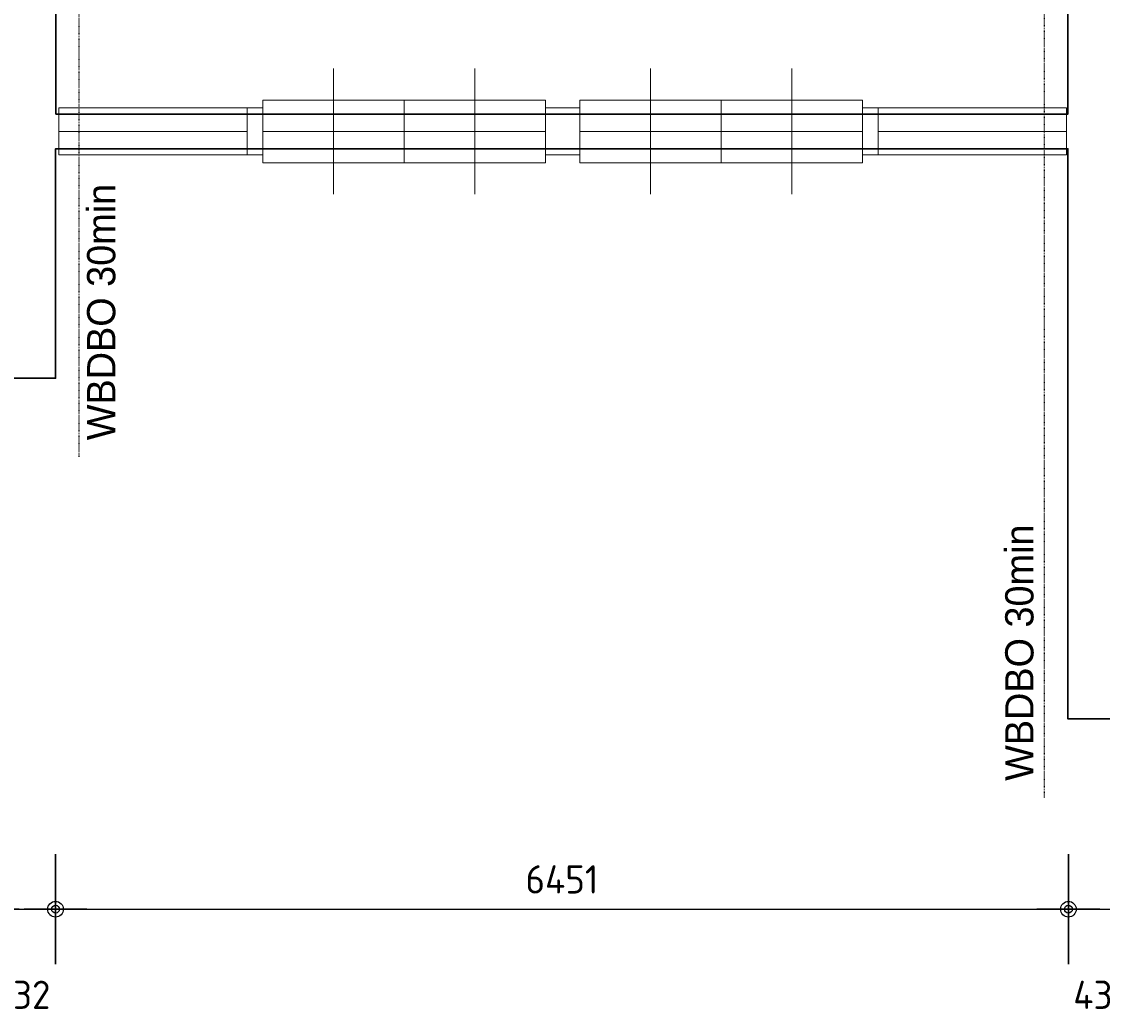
# Model space of a CAD drawing. Header units: millimetres. Extents: x 362177 to 5000048, y 157834 to 733119.
# Tile 83 of 152: x 497644 to 504528, y 625397 to 631711. Entities that reach past the tile are written whole.
import ezdxf
from ezdxf.enums import TextEntityAlignment as Align

# ---------------------------------------------------------------- set-up
doc = ezdxf.new("R2010")
doc.units = ezdxf.units.MM
doc.linetypes.add('ACAD_ISO03W100', pattern=[30, 12, -18])
doc.layers.get('DEFPOINTS').update_dxf_attribs({"color": 255})
for name, color, linetype in [('A--M$1A-_F123-', 1, 'Continuous'), ('A--T$1A-_F123-_0_18MM', 1, 'Continuous'), ('X-L0_C_WBDBO', 7, 'Continuous')]:
    doc.layers.add(name, color=color, linetype=linetype)
for name, color, linetype, lineweight in [('X-L21_C_buitenwanden', 7, 'Continuous', 30), ('X-L28_C_eiland bouwlaag', 7, 'Continuous', 30), ('X-L31_C_buitenwandopening', 1, 'Continuous', 5), ('X-T22_C_ruimtelabel', 7, 'Continuous', 5)]:
    doc.layers.add(name, color=color, linetype=linetype, lineweight=lineweight)
doc.styles.add('ALFA-0_18', font='iso3098.shx', dxfattribs={"height": 180})
doc.dimstyles.new('ALFA-0_18', dxfattribs={"dimscale": 100, "dimtxt": 0.18, "dimasz": 1, "dimexe": 1.25, "dimexo": 0.625, "dimgap": 1, "dimtad": 1, "dimdec": 0, "dimzin": 0, "dimdsep": 46, "dimtxsty": 'ALFA-0_18', "dimblk": 'diminfradot', "dimblk1": 'diminfradot', "dimblk2": 'diminfradot', "dimsah": 1, "dimcen": 2.5, "dimse1": 1, "dimse2": 1, "dimclrd": 141, "dimclrt": 1, "dimadec": 0, "dimazin": 0, "dimtfac": 1, "dimtmove": 2, "dimatfit": 3, "dimldrblk": 'diminfrapyl', "dimfxl": 1, "dimtolj": 1, "dimtzin": 0, "dimarcsym": 0})

# ---------------------------------------------------------------- blocks, each defined once
blk = doc.blocks.new('205_1')
blk.add_lwpolyline([(0, 2), (18, 2), (18, -2), (0, -2)], close=True)
at = {"layer": 'X-L31_C_buitenwandopening', "color": 1, "linetype": 'Continuous', "lineweight": 0}
for p, q in [((4.5, 0), (4.5, 4)), ((13.5, 0), (13.5, 4)), ((0, -2), (0, 2)), ((9, -2), (9, 2)), ((18, -2), (18, 2)), ((0, 0), (9, 0)), ((4.5, -4), (4.5, 0)), ((9, 0), (18, 0)), ((13.5, -4), (13.5, 0))]:
    blk.add_line(p, q, dxfattribs=at)
blk = doc.blocks.new('205_2')
blk.add_lwpolyline([(0, -2), (18, -2), (18, 2), (0, 2)], close=True)
at = {"layer": 'X-L31_C_buitenwandopening', "color": 1, "linetype": 'Continuous', "lineweight": 0}
for p, q in [((4.5, 0), (4.5, 4)), ((13.5, 0), (13.5, 4)), ((0, -2), (0, 2)), ((9, -2), (9, 2)), ((18, -2), (18, 2)), ((0, 0), (9, 0)), ((4.5, -4), (4.5, 0)), ((9, 0), (18, 0)), ((13.5, -4), (13.5, 0))]:
    blk.add_line(p, q, dxfattribs=at)
blk = doc.blocks.new('204_23')
at = {"layer": 'X-L31_C_buitenwandopening', "color": 1, "linetype": 'Continuous', "lineweight": 0}
for p, q in [((0, -1.25), (0, 1.25)), ((10, -1.25), (10, 1.25)), ((0, 0), (10, 0))]:
    blk.add_line(p, q, dxfattribs=at)
blk = doc.blocks.new('204_24')
at = {"layer": 'X-L31_C_buitenwandopening', "color": 1, "linetype": 'Continuous', "lineweight": 0}
for p, q in [((0, -1.25), (0, 1.25)), ((10, -1.25), (10, 1.25)), ((0, 0), (10, 0))]:
    blk.add_line(p, q, dxfattribs=at)
blk = doc.blocks.new('DEUR')
for points in [[(13, -1.5), (0, -1.5), (0, 1.5), (13, 1.5)], [(31, 1.5), (33.19, 1.5)], [(51.19, 1.5), (64.19, 1.5), (64.19, -1.5), (51.19, -1.5)], [(33.19, -1.5), (31, -1.5)]]:
    blk.add_lwpolyline(points)
at = {"layer": 'X-L31_C_buitenwandopening', "color": 1, "linetype": 'Continuous', "lineweight": 0}
blk.add_line((14.623, 0), (28.193, 0), dxfattribs=at)
for name, p in [('205_1', (13, 0)), ('205_2', (33.19, 0))]:
    blk.add_blockref(name, p, dxfattribs=at)
at = {"layer": 'X-L31_C_buitenwandopening', "color": 1, "linetype": 'Continuous', "lineweight": 0, "xscale": 1.200001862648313, "yscale": 1.200001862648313, "zscale": 1.200001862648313}
for name, p in [('204_23', (0, 0)), ('204_24', (52.19, 0))]:
    blk.add_blockref(name, p, dxfattribs=at)
blk = doc.blocks.new('diminfradot')
at = {"color": 0}
for p, q in [((0, -3.5), (0, 3.5)), ((-2, 0), (2, 0))]:
    blk.add_line(p, q, dxfattribs=at)
for radius in [0.5, 0.25]:
    blk.add_circle((0, 0), radius, dxfattribs=at)
blk = doc.blocks.new('*D575')
at = {"layer": 'A--M$1A-_F123-', "color": 141, "lineweight": -2, "transparency": 16777216}
blk.add_line((497528, 626060), (497760, 626060), dxfattribs=at)
at = {"layer": 'DEFPOINTS', "color": 0, "transparency": 16777216}
for p in [(497428, 630535), (497860, 629441), (497860, 626060)]:
    blk.add_point(p, dxfattribs=at)
at = {"layer": 'A--M$1A-_F123-', "color": 141, "lineweight": -2, "transparency": 16777216, "xscale": 100, "yscale": 100, "zscale": 100, "rotation": 180}
blk.add_blockref('diminfradot', (497428, 626060), dxfattribs=at)
at = {"layer": 'A--M$1A-_F123-', "color": 141, "lineweight": -2, "transparency": 16777216, "xscale": 100, "yscale": 100, "zscale": 100}
blk.add_blockref('diminfradot', (497860, 626060), dxfattribs=at)
at = {"layer": 'A--M$1A-_F123-', "color": 1, "transparency": 16777216, "insert": (497644, 625515), "char_height": 180, "attachment_point": 5, "style": 'ALFA-0_18'}
blk.add_mtext('\\A1;432', dxfattribs=at)
blk = doc.blocks.new('diminfrapyl')
at = {"color": 0}
blk.add_solid([(0, 0), (-4, 0.7), (-4, -0.7)], dxfattribs=at)
blk = doc.blocks.new('*D576')
at = {"layer": 'A--M$1A-_F123-', "color": 141, "lineweight": -2, "transparency": 16777216}
blk.add_line((497960, 626060), (504211, 626060), dxfattribs=at)
at = {"layer": 'DEFPOINTS', "color": 0, "transparency": 16777216}
for p in [(504311, 631161), (497860, 629441), (504311, 626060)]:
    blk.add_point(p, dxfattribs=at)
at = {"layer": 'A--M$1A-_F123-', "color": 141, "lineweight": -2, "transparency": 16777216, "xscale": 100, "yscale": 100, "zscale": 100, "rotation": 180}
blk.add_blockref('diminfradot', (497860, 626060), dxfattribs=at)
at = {"layer": 'A--M$1A-_F123-', "color": 141, "lineweight": -2, "transparency": 16777216, "xscale": 100, "yscale": 100, "zscale": 100}
blk.add_blockref('diminfradot', (504311, 626060), dxfattribs=at)
at = {"layer": 'A--M$1A-_F123-', "color": 1, "transparency": 16777216, "insert": (501085.5, 626250), "char_height": 180, "attachment_point": 5, "style": 'ALFA-0_18'}
blk.add_mtext('\\A1;6451', dxfattribs=at)
blk = doc.blocks.new('*D577')
at = {"layer": 'A--M$1A-_F123-', "color": 141, "lineweight": -2, "transparency": 16777216}
blk.add_line((504411, 626060), (504647, 626060), dxfattribs=at)
at = {"layer": 'DEFPOINTS', "color": 0, "transparency": 16777216}
for p in [(504311, 631161), (504747, 628092), (504747, 626060)]:
    blk.add_point(p, dxfattribs=at)
at = {"layer": 'A--M$1A-_F123-', "color": 141, "lineweight": -2, "transparency": 16777216, "xscale": 100, "yscale": 100, "zscale": 100, "rotation": 180}
blk.add_blockref('diminfradot', (504311, 626060), dxfattribs=at)
at = {"layer": 'A--M$1A-_F123-', "color": 141, "lineweight": -2, "transparency": 16777216, "xscale": 100, "yscale": 100, "zscale": 100}
blk.add_blockref('diminfradot', (504747, 626060), dxfattribs=at)
at = {"layer": 'A--M$1A-_F123-', "color": 1, "transparency": 16777216, "insert": (504529, 625515), "char_height": 180, "attachment_point": 5, "style": 'ALFA-0_18'}
blk.add_mtext('\\A1;436', dxfattribs=at)
blk = doc.blocks.new('*D615')
at = {"layer": 'A--M$1A-_F123-', "color": 141, "lineweight": -2, "transparency": 16777216}
blk.add_line((477318, 632087), (477318, 631208), dxfattribs=at)
at = {"layer": 'DEFPOINTS', "color": 0, "transparency": 16777216}
for p in [(506858, 632187), (477318, 631108), (506858, 631108)]:
    blk.add_point(p, dxfattribs=at)
at = {"layer": 'A--M$1A-_F123-', "color": 141, "lineweight": -2, "transparency": 16777216, "xscale": 100, "yscale": 100, "zscale": 100}
for p, rotation in [((477318, 632187), 90), ((477318, 631108), 270)]:
    blk.add_blockref('diminfradot', p, dxfattribs=dict(at, rotation=rotation))
at = {"layer": 'A--M$1A-_F123-', "color": 1, "transparency": 16777216, "insert": (477128, 631647.5), "char_height": 180, "attachment_point": 5, "rotation": 90, "style": 'ALFA-0_18'}
blk.add_mtext('\\A1;1079', dxfattribs=at)
blk = doc.blocks.new('*D616')
at = {"layer": 'A--M$1A-_F123-', "color": 141, "lineweight": -2, "transparency": 16777216}
for p, q in [((477318, 631208), (477318, 631308)), ((477318, 631108), (477318, 630998)), ((477318, 630898), (477318, 630798))]:
    blk.add_line(p, q, dxfattribs=at)
at = {"layer": 'DEFPOINTS', "color": 0, "transparency": 16777216}
for p in [(506858, 631108), (477318, 630998), (506858, 630998)]:
    blk.add_point(p, dxfattribs=at)
at = {"layer": 'A--M$1A-_F123-', "color": 141, "lineweight": -2, "transparency": 16777216, "xscale": 100, "yscale": 100, "zscale": 100}
for p, rotation in [((477318, 631108), 270), ((477318, 630998), 90)]:
    blk.add_blockref('diminfradot', p, dxfattribs=dict(at, rotation=rotation))
at = {"layer": 'A--M$1A-_F123-', "color": 1, "transparency": 16777216, "insert": (476953, 631053), "char_height": 180, "attachment_point": 5, "rotation": 90, "style": 'ALFA-0_18'}
blk.add_mtext('\\A1;110', dxfattribs=at)
blk = doc.blocks.new('*D617')
at = {"layer": 'A--M$1A-_F123-', "color": 141, "lineweight": -2, "transparency": 16777216}
blk.add_line((477318, 630898), (477318, 629976), dxfattribs=at)
at = {"layer": 'DEFPOINTS', "color": 0, "transparency": 16777216}
for p in [(506858, 630998), (477318, 629876), (506858, 629876)]:
    blk.add_point(p, dxfattribs=at)
at = {"layer": 'A--M$1A-_F123-', "color": 141, "lineweight": -2, "transparency": 16777216, "xscale": 100, "yscale": 100, "zscale": 100}
for p, rotation in [((477318, 630998), 90), ((477318, 629876), 270)]:
    blk.add_blockref('diminfradot', p, dxfattribs=dict(at, rotation=rotation))
at = {"layer": 'A--M$1A-_F123-', "color": 1, "transparency": 16777216, "insert": (477128, 630437), "char_height": 180, "attachment_point": 5, "rotation": 90, "style": 'ALFA-0_18'}
blk.add_mtext('\\A1;1122', dxfattribs=at)
blk = doc.blocks.new('*D618')
at = {"layer": 'A--M$1A-_F123-', "color": 141, "lineweight": -2, "transparency": 16777216}
for p, q in [((477318, 629976), (477318, 630076)), ((477318, 629876), (477318, 629783)), ((477318, 629683), (477318, 629583))]:
    blk.add_line(p, q, dxfattribs=at)
at = {"layer": 'DEFPOINTS', "color": 0, "transparency": 16777216}
for p in [(506858, 629876), (477318, 629783), (506978, 629783)]:
    blk.add_point(p, dxfattribs=at)
at = {"layer": 'A--M$1A-_F123-', "color": 141, "lineweight": -2, "transparency": 16777216, "xscale": 100, "yscale": 100, "zscale": 100}
for p, rotation in [((477318, 629876), 270), ((477318, 629783), 90)]:
    blk.add_blockref('diminfradot', p, dxfattribs=dict(at, rotation=rotation))
at = {"layer": 'A--M$1A-_F123-', "color": 1, "transparency": 16777216, "insert": (476953, 629829.5), "char_height": 180, "attachment_point": 5, "rotation": 90, "style": 'ALFA-0_18'}
blk.add_mtext('\\A1;93', dxfattribs=at)
blk = doc.blocks.new('*D619')
at = {"layer": 'A--M$1A-_F123-', "color": 141, "lineweight": -2, "transparency": 16777216}
blk.add_line((477318, 629683), (477318, 628462), dxfattribs=at)
at = {"layer": 'DEFPOINTS', "color": 0, "transparency": 16777216}
for p in [(506978, 629783), (477318, 628362), (504747, 628362)]:
    blk.add_point(p, dxfattribs=at)
at = {"layer": 'A--M$1A-_F123-', "color": 141, "lineweight": -2, "transparency": 16777216, "xscale": 100, "yscale": 100, "zscale": 100}
for p, rotation in [((477318, 629783), 90), ((477318, 628362), 270)]:
    blk.add_blockref('diminfradot', p, dxfattribs=dict(at, rotation=rotation))
at = {"layer": 'A--M$1A-_F123-', "color": 1, "transparency": 16777216, "insert": (477128, 629072.5), "char_height": 180, "attachment_point": 5, "rotation": 90, "style": 'ALFA-0_18'}
blk.add_mtext('\\A1;1421', dxfattribs=at)
blk = doc.blocks.new('*D646')
at = {"layer": 'A--M$1A-_F123-', "color": 141, "lineweight": -2, "transparency": 16777216}
blk.add_line((476068, 631836), (476068, 631586), dxfattribs=at)
at = {"layer": 'DEFPOINTS', "color": 0, "transparency": 16777216}
for p in [(506748, 631936), (476068, 631486), (505898, 631486)]:
    blk.add_point(p, dxfattribs=at)
at = {"layer": 'A--M$1A-_F123-', "color": 141, "lineweight": -2, "transparency": 16777216, "xscale": 100, "yscale": 100, "zscale": 100}
for p, rotation in [((476068, 631936), 90), ((476068, 631486), 270)]:
    blk.add_blockref('diminfradot', p, dxfattribs=dict(at, rotation=rotation))
at = {"layer": 'A--M$1A-_F123-', "color": 1, "transparency": 16777216, "insert": (475703, 631711), "char_height": 180, "attachment_point": 5, "rotation": 90, "style": 'ALFA-0_18'}
blk.add_mtext('\\A1;450', dxfattribs=at)
blk = doc.blocks.new('*D647')
at = {"layer": 'A--M$1A-_F123-', "color": 141, "lineweight": -2, "transparency": 16777216}
blk.add_line((476068, 631386), (476068, 631136), dxfattribs=at)
at = {"layer": 'DEFPOINTS', "color": 0, "transparency": 16777216}
for p in [(505898, 631486), (476068, 631036), (505898, 631036)]:
    blk.add_point(p, dxfattribs=at)
at = {"layer": 'A--M$1A-_F123-', "color": 141, "lineweight": -2, "transparency": 16777216, "xscale": 100, "yscale": 100, "zscale": 100}
for p, rotation in [((476068, 631486), 90), ((476068, 631036), 270)]:
    blk.add_blockref('diminfradot', p, dxfattribs=dict(at, rotation=rotation))
at = {"layer": 'A--M$1A-_F123-', "color": 1, "transparency": 16777216, "insert": (475703, 631261), "char_height": 180, "attachment_point": 5, "rotation": 90, "style": 'ALFA-0_18'}
blk.add_mtext('\\A1;450', dxfattribs=at)
blk = doc.blocks.new('*D648')
at = {"layer": 'A--M$1A-_F123-', "color": 141, "lineweight": -2, "transparency": 16777216}
blk.add_line((476068, 630816), (476068, 630566), dxfattribs=at)
at = {"layer": 'DEFPOINTS', "color": 0, "transparency": 16777216}
for p in [(506747, 630916), (476068, 630466), (505898, 630466)]:
    blk.add_point(p, dxfattribs=at)
at = {"layer": 'A--M$1A-_F123-', "color": 141, "lineweight": -2, "transparency": 16777216, "xscale": 100, "yscale": 100, "zscale": 100}
for p, rotation in [((476068, 630916), 90), ((476068, 630466), 270)]:
    blk.add_blockref('diminfradot', p, dxfattribs=dict(at, rotation=rotation))
at = {"layer": 'A--M$1A-_F123-', "color": 1, "transparency": 16777216, "insert": (475703, 630691), "char_height": 180, "attachment_point": 5, "rotation": 90, "style": 'ALFA-0_18'}
blk.add_mtext('\\A1;450', dxfattribs=at)
blk = doc.blocks.new('*D649')
at = {"layer": 'A--M$1A-_F123-', "color": 141, "lineweight": -2, "transparency": 16777216}
blk.add_line((476068, 630366), (476068, 630116), dxfattribs=at)
at = {"layer": 'DEFPOINTS', "color": 0, "transparency": 16777216}
for p in [(505898, 630466), (476068, 630016), (505898, 630016)]:
    blk.add_point(p, dxfattribs=at)
at = {"layer": 'A--M$1A-_F123-', "color": 141, "lineweight": -2, "transparency": 16777216, "xscale": 100, "yscale": 100, "zscale": 100}
for p, rotation in [((476068, 630466), 90), ((476068, 630016), 270)]:
    blk.add_blockref('diminfradot', p, dxfattribs=dict(at, rotation=rotation))
at = {"layer": 'A--M$1A-_F123-', "color": 1, "transparency": 16777216, "insert": (475703, 630241), "char_height": 180, "attachment_point": 5, "rotation": 90, "style": 'ALFA-0_18'}
blk.add_mtext('\\A1;450', dxfattribs=at)
blk = doc.blocks.new('*D627')
at = {"layer": 'A--M$1A-_F123-', "color": 141, "lineweight": -2, "transparency": 16777216}
blk.add_line((474818, 636788), (474818, 628462), dxfattribs=at)
at = {"layer": 'DEFPOINTS', "color": 0, "transparency": 16777216}
for p in [(511105, 636888), (474818, 628362), (511215, 628362)]:
    blk.add_point(p, dxfattribs=at)
at = {"layer": 'A--M$1A-_F123-', "color": 141, "lineweight": -2, "transparency": 16777216, "xscale": 100, "yscale": 100, "zscale": 100}
for p, rotation in [((474818, 636888), 90), ((474818, 628362), 270)]:
    blk.add_blockref('diminfradot', p, dxfattribs=dict(at, rotation=rotation))
at = {"layer": 'A--M$1A-_F123-', "color": 1, "transparency": 16777216, "insert": (474628, 632625), "char_height": 180, "attachment_point": 5, "rotation": 90, "style": 'ALFA-0_18'}
blk.add_mtext('\\A1;8526', dxfattribs=at)
blk = doc.blocks.new('*D728')
at = {"layer": 'A--T$1A-_F123-_0_18MM', "color": 141, "lineweight": -2, "transparency": 16777216}
blk.add_line((473568, 628462), (473568, 632505), dxfattribs=at)
at = {"layer": 'DEFPOINTS', "color": 0, "transparency": 16777216}
for p in [(473568, 632605), (524724, 632605), (524724, 628362)]:
    blk.add_point(p, dxfattribs=at)
at = {"layer": 'A--T$1A-_F123-_0_18MM', "color": 141, "lineweight": -2, "transparency": 16777216, "xscale": 100, "yscale": 100, "zscale": 100}
for p, rotation in [((473568, 632605), 90), ((473568, 628362), 270)]:
    blk.add_blockref('diminfradot', p, dxfattribs=dict(at, rotation=rotation))
at = {"layer": 'A--T$1A-_F123-_0_18MM', "color": 1, "transparency": 16777216, "insert": (473378, 630483.5), "char_height": 180, "attachment_point": 5, "rotation": 90, "style": 'ALFA-0_18'}
blk.add_mtext('\\A1;4243', dxfattribs=at)

msp = doc.modelspace()

# ---------------------------------------------------------------- linework, layer by layer
at = {"layer": 'X-L0_C_WBDBO', "color": 160, "linetype": 'ACAD_ISO03W100', "ltscale": 0.25, "flags": 128}
for points in [[(504158, 626772), (504158, 637039), (505547, 637039), (505547, 638855), (504162.1, 638855), (504158, 649201.9)], [(498010.1, 628941), (498012, 636400), (495868, 636400), (495868, 639620), (498010, 639620), (498010, 647007)]]:
    msp.add_lwpolyline(points, dxfattribs=at)
at = {"layer": 'X-L21_C_buitenwanden'}
msp.add_lwpolyline([(556807, 647836), (504747, 647836), (504747, 648702), (504308, 648702), (504308, 644954), (497860, 644954), (497860, 646507), (497429, 646507), (497429, 645684), (481521, 645684), (481521, 646507), (481068, 646507), (481068, 629441), (481521, 629441), (481521, 630258), (497429, 630258), (497429, 629441), (497860, 629441), (497860, 630902), (504308, 630902), (504308, 627272), (504747, 627272), (504747, 628092), (556807, 628092)], dxfattribs=at)
at = {"layer": 'X-L28_C_eiland bouwlaag'}
msp.add_lwpolyline([(495718, 637110), (495718, 636250), (497862, 636250), (497862, 631122), (504308, 631122), (504308, 636889), (505697, 636889), (505697, 637043)], dxfattribs=at)

# ---------------------------------------------------------------- block references
at = {"layer": 'X-L31_C_buitenwandopening', "linetype": 'Continuous', "lineweight": 0, "xscale": 100, "yscale": 100, "zscale": 100}
msp.add_blockref('DEUR', (497881, 631012), dxfattribs=at)

# ---------------------------------------------------------------- texts
at = {"layer": 'X-T22_C_ruimtelabel'}
for p in [(498150.7, 629862.1), (503998.6, 627693.2)]:
    msp.add_text('WBDBO 30min', height=180, rotation=90, dxfattribs=at).set_placement(p, align=Align.MIDDLE_CENTER)

# ---------------------------------------------------------------- dimensions: what is measured, and where the dimension line sits
at = {"layer": 'A--M$1A-_F123-'}
for base, p1, p2, picture, middle in [((474818, 628362), (511105, 636888), (511215, 628362), '*D627', (474628, 632625)), ((477318, 631108), (506858, 632187), (506858, 631108), '*D615', (477128, 631647.5)), ((476068, 631486), (506748, 631936), (505898, 631486), '*D646', (475703, 631711)), ((476068, 631036), (505898, 631486), (505898, 631036), '*D647', (475703, 631261)), ((477318, 630998), (506858, 631108), (506858, 630998), '*D616', (476953, 631053)), ((477318, 629876), (506858, 630998), (506858, 629876), '*D617', (477128, 630437)), ((476068, 630466), (506747, 630916), (505898, 630466), '*D648', (475703, 630691)), ((476068, 630016), (505898, 630466), (505898, 630016), '*D649', (475703, 630241)), ((477318, 629783), (506858, 629876), (506978, 629783), '*D618', (476953, 629829.5)), ((477318, 628362), (506978, 629783), (504747, 628362), '*D619', (477128, 629072.5))]:
    dim = msp.add_linear_dim(base=base, p1=p1, p2=p2, angle=90, dimstyle='ALFA-0_18', override={"dimclrd": 141}, dxfattribs=at)
    dim.commit()
    dim.dimension.update_dxf_attribs({"geometry": picture, "text_midpoint": middle})
for base, p1, p2, picture, middle in [((504311, 626060), (497860, 629441), (504311, 631161), '*D576', (501085.5, 626250)), ((504747, 626060), (504311, 631161), (504747, 628092), '*D577', (504529, 625515)), ((497860, 626060), (497428, 630535), (497860, 629441), '*D575', (497644, 625515))]:
    dim = msp.add_linear_dim(base=base, p1=p1, p2=p2, dimstyle='ALFA-0_18', override={"dimclrd": 141}, dxfattribs=at)
    dim.commit()
    dim.dimension.update_dxf_attribs({"geometry": picture, "text_midpoint": middle})
at = {"layer": 'A--T$1A-_F123-_0_18MM'}
dim = msp.add_linear_dim(base=(473568, 632605), p1=(524724, 628362), p2=(524724, 632605), angle=90, dimstyle='ALFA-0_18', dxfattribs=at)
dim.commit()
dim.dimension.update_dxf_attribs({"geometry": '*D728', "text_midpoint": (473378, 630483.5)})

doc.saveas('drawing.dxf')
